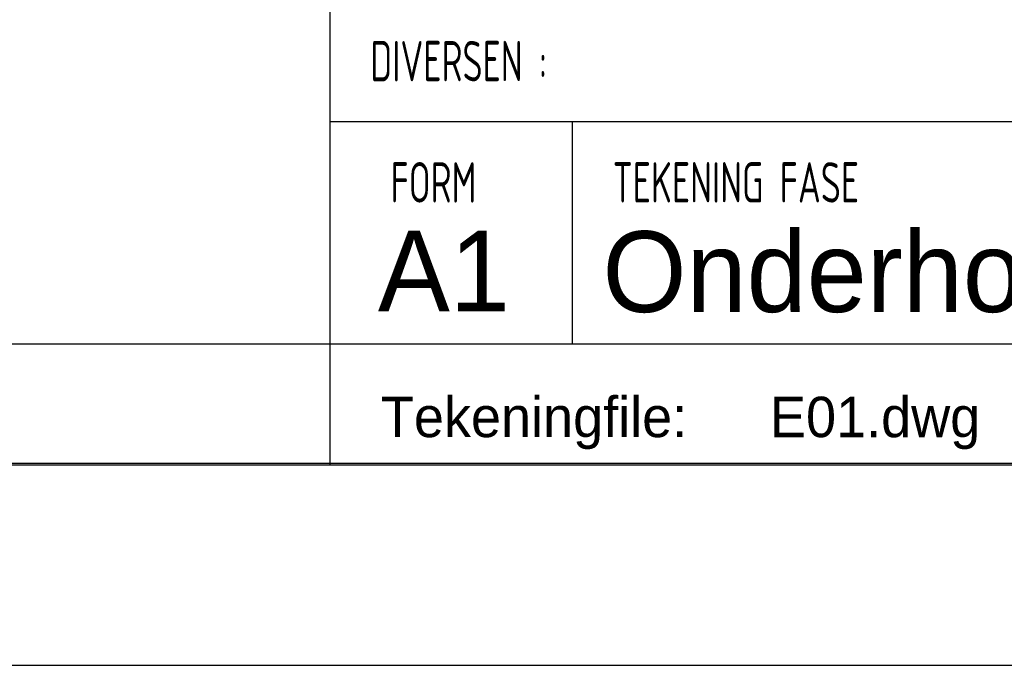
# Model space of a CAD drawing. Extents: x 1860 to 43910, y 0 to 29700.
# Tile 6 of 24: x 38897 to 41335, y 0 to 1597. Entities that reach past the tile are written whole.
import ezdxf
from ezdxf.enums import TextEntityAlignment as Align

# ---------------------------------------------------------------- set-up
doc = ezdxf.new("R2010")
doc.units = 0
doc.header["$LTSCALE"] = 50
doc.layers.get('0').update_dxf_attribs({"color": 8})
for name, color, linetype in [('00att025', 2, 'Continuous'), ('00att035', 3, 'Continuous'), ('00att050', 4, 'Continuous'), ('00kad025', 2, 'Continuous'), ('00kad070', 5, 'Continuous'), ('BL$2----', 7, 'Continuous'), ('BL$4----', 7, 'Continuous')]:
    doc.layers.add(name, color=color, linetype=linetype)
doc.styles.add('BURO-018', font='BUROFONT.shx', dxfattribs={"height": 180})
doc.styles.add('BURO-025', font='BUROFONT.shx', dxfattribs={"height": 250})
doc.styles.add('BURO-050', font='BUROFONT.shx', dxfattribs={"height": 500})
doc.styles.add('STYLE2', font='isocp2.shx', dxfattribs={"width": 0.7})

# ---------------------------------------------------------------- blocks, each defined once
blk = doc.blocks.new('A1-HOR')
at = {"layer": '00kad025', "linetype": 'Continuous'}
blk.add_line((0, 0), (841, 0), dxfattribs=at)
at = {"layer": '00kad070', "linetype": 'Continuous'}
blk.add_line((10, 10), (831, 10), dxfattribs=at)
blk = doc.blocks.new('STEMPEL GEERDIJK-NIEUW')
at = {"color": 5, "ltscale": 0.5}
for p, q in [((-84.9, 63.9), (-84.9, 9.9)), ((-9.9, 26.9), (-84.9, 26.9)), ((-9.9, 15.9), (-84.9, 15.9)), ((-9.9, 9.9), (-209.9, 9.9))]:
    blk.add_line(p, q, dxfattribs=at)
at = {"ltscale": 0.5}
for p, q in [((-72.9, 26.9), (-72.9, 15.9)), ((-84.9, 15.9), (-233.9, 15.9))]:
    blk.add_line(p, q, dxfattribs=at)
at = {"ltscale": 0.5, "style": 'STYLE2', "width": 0.7}
for s, p in [('DIVERSEN :', (-82.9, 28.9)), ('FORM', (-81.9, 22.9)), ('TEKENING FASE', (-70.9, 22.9))]:
    blk.add_text(s, height=2, dxfattribs=at).set_placement(p)
at = {"color": 1, "ltscale": 0.5, "style": 'BURO-018'}
for tag, p in [('DIVERSEN', (-68.9, 28.9)), ('AANTALBLAD', (-22.9, 28.9))]:
    blk.add_attdef(tag, p, '', height=2, dxfattribs=at)
at = {"layer": '00att025', "color": 1, "linetype": 'Continuous', "style": 'BURO-018'}
blk.add_text('Tekeningfile:', height=2, dxfattribs=at).set_placement((-82.375, 11.291))
for tag, p in [('WZ_GOEDC', (-230.84, 55.442)), ('WZ_GOEDA', (-218.863, 55.442)), ('WZ_GOEDB', (-225.315, 55.031)), ('WZ_INITSC', (-230.84, 40.332)), ('WZ_INITSB', (-224.737, 40.332)), ('WZ_INITSA', (-218.863, 40.332)), ('WZ_DATUMC', (-230.84, 17.774)), ('WZ_DATUMB', (-224.737, 17.774)), ('WZ_DATUMA', (-218.863, 17.774)), ('WZ_CODEC', (-230.84, 10.751)), ('WZ_CODEB', (-224.737, 10.751)), ('WZ_CODEA', (-218.863, 10.751))]:
    blk.add_attdef(tag, text='', height=1.8, rotation=90, dxfattribs=at).set_placement(p, align=Align.MIDDLE_LEFT)
at = {"layer": '00att025', "color": 1, "linetype": 'Continuous'}
for tag, p, height, style in [('TKSCHAAL', (-194.804, 59.901), 2, 'BURO-018'), ('PRDATUM', (-199.225, 49.917), 1.8, 'BURO-018'), ('PRPRLEID', (-179.438, 45.409), 1.8, 'BURO-018'), ('PROPDRGVR1', (-191.434, 32.851), 2.2, 'BURO-025'), ('TK1OMSCHR', (-191.287, 27.025), 2.2, 'BURO-025'), ('TK2OMSCHR', (-191.169, 20.919), 2.2, 'BURO-025'), ('TKFILE', (-63.112, 11.291), 2, 'BURO-018')]:
    blk.add_attdef(tag, p, '', height=height, dxfattribs=dict(at, style=style))
at = {"layer": '00att025', "color": 2, "linetype": 'Continuous'}
for tag, p, height, style in [('PRVRIJ5', (-150.129, 51.989), 2.5, 'BURO-025'), ('PRVRIJ6', (-150.142, 46.083), 2.5, 'BURO-025'), ('PRNUMMER', (-70.447, 33.854), 3.5, 'BURO-050'), ('TKFORMAAT', (-82.528, 17.509), 4, 'BURO-025')]:
    blk.add_attdef(tag, p, '', height=height, dxfattribs=dict(at, style=style))
at = {"layer": '00att025', "color": 1, "linetype": 'Continuous', "style": 'BURO-018'}
blk.add_attdef('TKINIT', text='', height=1.8, dxfattribs=at).set_placement((-179.711, 50.878), align=Align.MIDDLE_LEFT)
at = {"layer": '00att025', "color": 3, "linetype": 'Continuous', "ltscale": 25, "style": 'BURO-025'}
blk.add_attdef('TKFASE', text='', height=4, dxfattribs=at).set_placement((-71.405, 19.481), align=Align.MIDDLE_LEFT)
at = {"layer": '00att035', "color": 2, "linetype": 'Continuous', "style": 'BURO-025'}
blk.add_attdef('PROMSCHR', (-149.998, 57.146), '', height=2.5, dxfattribs=at)
at = {"layer": '00att050', "color": 2, "linetype": 'Continuous', "style": 'BURO-025'}
blk.add_attdef('TKTEKNR', text='', height=4, dxfattribs=at).set_placement((-19.639, 19.603), align=Align.MIDDLE_LEFT)

msp = doc.modelspace()

# ---------------------------------------------------------------- block references
at = {"layer": 'BL$2----', "xscale": 50, "yscale": 50}
msp.add_blockref('A1-HOR', (1860.2, 0), dxfattribs=at)
at = {"layer": 'BL$4----'}
ref = msp.add_blockref('STEMPEL GEERDIJK-NIEUW', (43910.2, 0), dxfattribs=dict(at, xscale=50, yscale=50))
ref.add_attrib('TKFILE', 'E01.dwg', (40754.6, 564.5), dxfattribs={"layer": '00att025', "color": 1, "linetype": 'Continuous', "height": 100, "style": 'BURO-018'})
ref.add_attrib('TKFORMAAT', 'A1', (39783.8, 875.5), dxfattribs={"layer": '00att025', "color": 2, "linetype": 'Continuous', "height": 200, "style": 'BURO-025'})
ref.add_attrib('TKFASE', 'Onderhoud', dxfattribs={"layer": '00att025', "color": 3, "linetype": 'Continuous', "ltscale": 25, "height": 200, "style": 'BURO-025'}).set_placement((40340, 974.1), align=Align.MIDDLE_LEFT)

doc.saveas('drawing.dxf')
